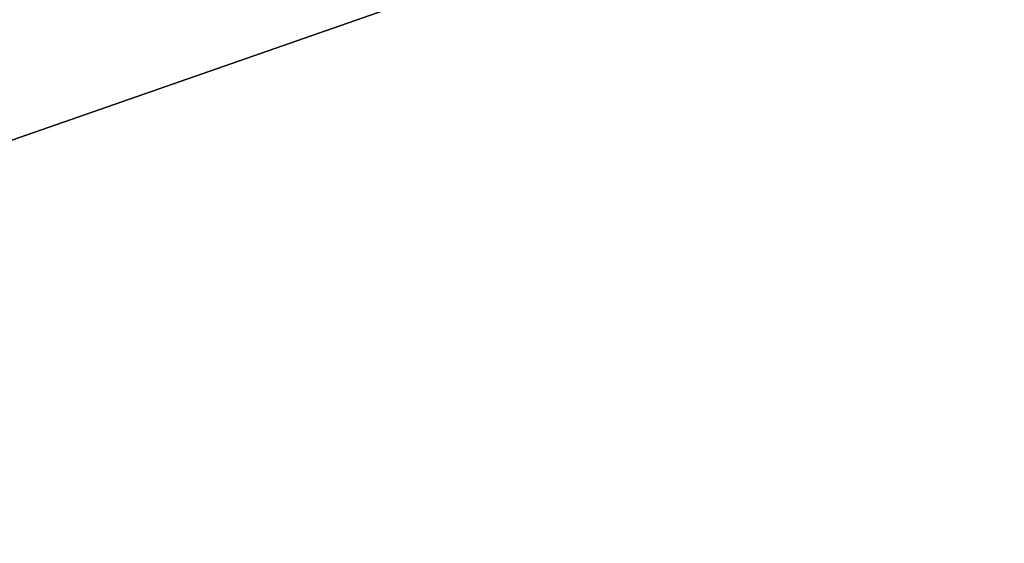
# Model space of a CAD drawing. Header units: millimetres. Extents: x 0 to 17835, y 0 to 12615.
# Tile 48 of 85: x 10874 to 11478, y 3280 to 3601. Entities that reach past the tile are written whole.
import ezdxf

# ---------------------------------------------------------------- set-up
doc = ezdxf.new("R2010")
doc.units = ezdxf.units.MM
doc.header["$LTSCALE"] = 980.925
doc.layers.get('0').update_dxf_attribs({"linetype": 'CONTINUOUS'})
doc.layers.add('运动范围-老_DXF_DIMENSION', color=7, linetype='CONTINUOUS')
doc.styles.get("Standard").update_dxf_attribs({"font": 'txt', "width": 0.7})
doc.dimstyles.new('DIMSTYLE_8', dxfattribs={"dimtxt": 135, "dimasz": 90, "dimexe": 1, "dimexo": 0, "dimtad": 1, "dimdsep": 46, "dimtxsty": 'Standard', "dimblk": '_FILLED', "dimblk1": '_FILLED', "dimblk2": '_FILLED', "dimcen": 0.09, "dimclrt": 5, "dimazin": 2, "dimtp": 2, "dimtm": 2, "dimtfac": 1, "dimtofl": 0, "dimtmove": 0, "dimatfit": 3, "dimldrblk": '_FILLED', "dimfxl": 0, "dimtolj": 1, "dimarcsym": 0})

# ---------------------------------------------------------------- blocks, each defined once
blk = doc.blocks.new('_FILLED')
at = {"color": 0, "linetype": 'ByBlock'}
blk.add_solid([(0, 0), (-1, 0.1667), (-1, -0.1667)], dxfattribs=at)
blk = doc.blocks.new('*D12')
at = {"layer": '运动范围-老_DXF_DIMENSION', "color": 2, "linetype": 'Continuous', "transparency": 16777216}
for p, q in [((9706.39, 3121.8), (12956.43, 4254.84)), ((12240.22, 4005.16), (9706.39, 3121.8)), ((12240.22, 4005.16), (12240.22, 4005.16))]:
    blk.add_line(p, q, dxfattribs=at)
at = {"layer": '运动范围-老_DXF_DIMENSION', "color": 2, "linetype": 'Continuous', "transparency": 16777216, "xscale": 90, "yscale": 90, "zscale": 90, "rotation": 199.2198620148}
blk.add_blockref('_FILLED', (12240.22, 4005.16), dxfattribs=at)

msp = doc.modelspace()

# ---------------------------------------------------------------- dimensions: what is measured, and where the dimension line sits
at = {"layer": '运动范围-老_DXF_DIMENSION', "color": 2, "linetype": 'Continuous'}
dim = msp.add_radius_dim(center=(9706.388, 3121.804), mpoint=(12240.223, 4005.158), text='R<>', dimstyle='DIMSTYLE_8', override={"dimpost": '<>'}, dxfattribs=at)
dim.commit()
dim.dimension.update_dxf_attribs({"geometry": '*D12', "text_midpoint": (12320.688, 4068.953), "dimtype": 164})

doc.saveas('drawing.dxf')
